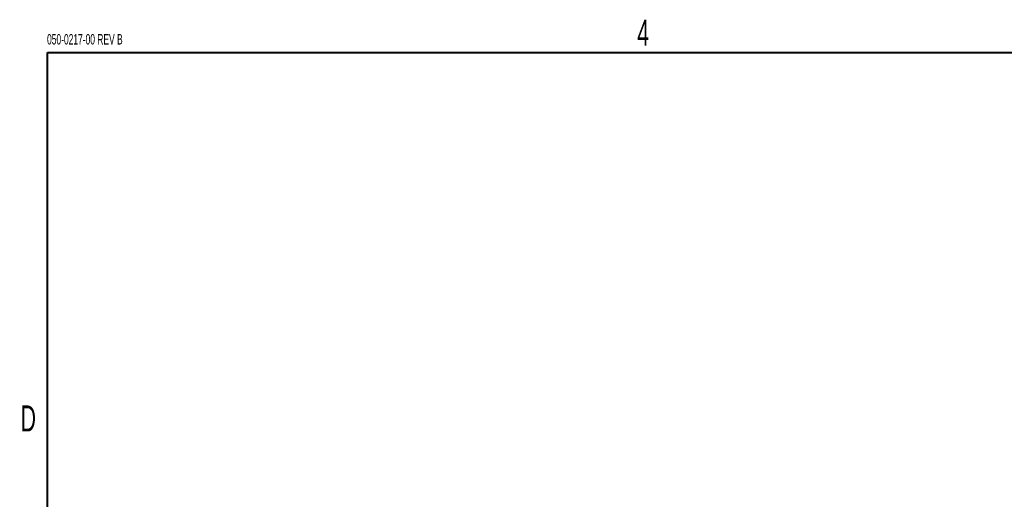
# Model space of a CAD drawing. Header units: millimetres. Extents: x 9 to 550, y 15 to 417.
# Tile 14 of 34: x 10 to 104, y 370 to 416. Entities that reach past the tile are written whole.
import ezdxf

# ---------------------------------------------------------------- set-up
doc = ezdxf.new("R2010")
doc.units = ezdxf.units.MM
doc.styles.add('SLDTEXTSTYLE0', font='TXT', dxfattribs={"width": 0.605})

msp = doc.modelspace()

# ---------------------------------------------------------------- linework, layer by layer
at = {"color": 7, "linetype": 'Continuous', "lineweight": 40}
for p, q in [((12.7, 19.05), (12.7, 412.75)), ((12.7, 412.75), (546.1, 412.75))]:
    msp.add_line(p, q, dxfattribs=at)

# ---------------------------------------------------------------- texts
at = {"color": 7, "linetype": 'Continuous', "lineweight": 0, "style": 'SLDTEXTSTYLE0'}
for s, insert, char_height, attachment_point in [('4', (69.727, 415.891), 2.5, 2), ('050-0217-00 REV B', (12.642, 414.516), 1, 1), ('D', (10.85, 378.975), 2.5, 2)]:
    msp.add_mtext(s, dxfattribs=dict(at, insert=insert, char_height=char_height, attachment_point=attachment_point))

doc.saveas('drawing.dxf')
